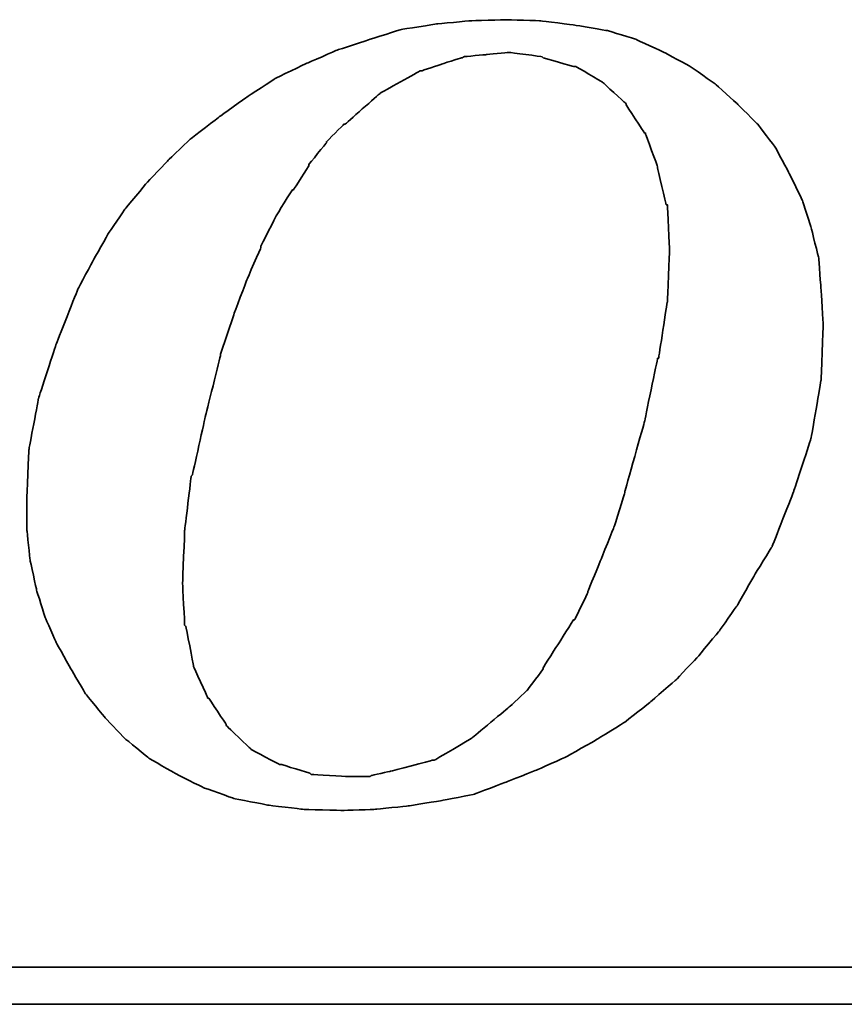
# Model space of a CAD drawing. Header units: millimetres. Extents: x 244 to 523, y -665 to -586.
# Tile 43 of 49: x 457.83 to 459.48, y -638.82 to -636.84. Entities that reach past the tile are written whole.
import ezdxf

# ---------------------------------------------------------------- set-up
doc = ezdxf.new("R2010")
doc.units = ezdxf.units.MM
doc.header["$LTSCALE"] = 0.1
doc.layers.add('DIM', color=4, linetype='CONTINUOUS')
doc.layers.add('layer 1', color=7, linetype='CONTINUOUS')

# ---------------------------------------------------------------- blocks, each defined once
blk = doc.blocks.new('TBI MOTION logo(完整正式版)')
at = {"layer": 'layer 1', "color": 22, "lineweight": 35}
for points, knots in [([(35.79625, -6.98375), (35.79625, -6.98375), (36.23125, -7.43875), (36.23125, -7.43875), (36.23125, -7.43875), (36.23125, -7.43875), (36.75625, -7.87125), (36.75625, -7.87125), (36.75625, -7.87125), (36.75625, -7.87125), (37.33125, -8.20375), (37.33125, -8.20375), (37.33125, -8.20375), (37.33125, -8.20375), (37.95625, -8.51875), (37.95625, -8.51875), (37.95625, -8.51875), (37.95625, -8.51875), (38.62625, -8.75875), (38.62625, -8.75875), (38.62625, -8.75875), (38.62625, -8.75875), (39.37125, -8.90375), (39.37125, -8.90375), (39.37125, -8.90375), (39.37125, -8.90375), (40.14125, -8.99875), (40.14125, -8.99875), (40.14125, -8.99875), (40.14125, -8.99875), (41.02625, -9.02375), (41.02625, -9.02375), (41.02625, -9.02375), (41.02625, -9.02375), (41.74625, -8.99875), (41.74625, -8.99875), (41.74625, -8.99875), (41.74625, -8.99875), (42.46625, -8.92375), (42.46625, -8.92375), (42.46625, -8.92375), (42.46625, -8.92375), (43.21125, -8.80625), (43.21125, -8.80625), (43.21125, -8.80625), (43.21125, -8.80625), (43.93125, -8.66375), (43.93125, -8.66375), (43.93125, -8.66375), (43.93125, -8.66375), (44.62625, -8.39875), (44.62625, -8.39875), (44.62625, -8.39875), (44.62625, -8.39875), (45.29625, -8.13375), (45.29625, -8.13375), (45.29625, -8.13375), (45.29625, -8.13375), (45.94625, -7.84375), (45.94625, -7.84375), (45.94625, -7.84375), (45.94625, -7.84375), (46.61625, -7.46375), (46.61625, -7.46375), (46.61625, -7.46375), (46.61625, -7.46375), (47.24125, -7.07875), (47.24125, -7.07875), (47.24125, -7.07875), (47.24125, -7.07875), (47.81625, -6.62375), (47.81625, -6.62375), (47.81625, -6.62375), (47.81625, -6.62375), (48.36875, -6.14375), (48.36875, -6.14375), (48.36875, -6.14375), (48.36875, -6.14375), (48.84625, -5.64125), (48.84625, -5.64125), (48.84625, -5.64125), (48.84625, -5.64125), (49.32625, -5.06375), (49.32625, -5.06375), (49.32625, -5.06375), (49.32625, -5.06375), (49.71125, -4.51374), (49.71125, -4.51374), (49.71125, -4.51374), (49.71125, -4.51374), (50.09625, -3.83874), (50.09625, -3.83874), (50.09625, -3.83874), (50.09625, -3.83874), (50.48125, -3.21374), (50.48125, -3.21374), (50.48125, -3.21374), (50.48125, -3.21374), (50.96125, -1.99125), (50.96125, -1.99125), (50.96125, -1.99125), (50.96125, -1.99125), (51.34375, -0.81875), (51.34375, -0.81875), (51.34375, -0.81875), (51.34375, -0.81875), (51.56125, 0.45624), (51.56125, 0.45624), (51.56125, 0.45624), (51.56125, 0.45624), (51.60625, 1.67624), (51.60625, 1.67624), (51.60625, 1.67624), (51.60625, 1.67624), (51.56125, 2.44625), (51.56125, 2.44625), (51.56125, 2.44625), (51.56125, 2.44625), (51.51125, 3.14125), (51.51125, 3.14125), (51.51125, 3.14125), (51.51125, 3.14125), (51.34375, 3.81125), (51.34375, 3.81125), (51.34375, 3.81125), (51.34375, 3.81125), (51.15125, 4.41125), (51.15125, 4.41125), (51.15125, 4.41125), (51.15125, 4.41125), (50.86125, 5.01125), (50.86125, 5.01125), (50.86125, 5.01125), (50.86125, 5.01125), (50.55125, 5.58875), (50.55125, 5.58875), (50.55125, 5.58875), (50.55125, 5.58875), (50.16625, 6.09125), (50.16625, 6.09125), (50.16625, 6.09125), (50.16625, 6.09125), (49.71125, 6.54875), (49.71125, 6.54875), (49.71125, 6.54875), (49.71125, 6.54875), (49.23125, 6.98125), (49.23125, 6.98125), (49.23125, 6.98125), (49.23125, 6.98125), (48.67875, 7.36625), (48.67875, 7.36625), (48.67875, 7.36625), (48.67875, 7.36625), (48.10375, 7.67625), (48.10375, 7.67625), (48.10375, 7.67625), (48.10375, 7.67625), (47.48125, 7.96375), (47.48125, 7.96375), (47.48125, 7.96375), (47.48125, 7.96375), (46.85625, 8.15625), (46.85625, 8.15625), (46.85625, 8.15625), (46.85625, 8.15625), (46.13625, 8.27624), (46.13625, 8.27624), (46.13625, 8.27624), (46.13625, 8.27624), (45.39125, 8.37125), (45.39125, 8.37125), (45.39125, 8.37125), (45.39125, 8.37125), (44.62625, 8.39624), (44.62625, 8.39624), (44.62625, 8.39624), (44.62625, 8.39624), (43.83625, 8.37125), (43.83625, 8.37125), (43.83625, 8.37125), (43.83625, 8.37125), (43.09125, 8.30125), (43.09125, 8.30125), (43.09125, 8.30125), (43.09125, 8.30125), (42.32125, 8.18125), (42.32125, 8.18125), (42.32125, 8.18125), (42.32125, 8.18125), (41.62875, 7.96375), (41.62875, 7.96375), (41.62875, 7.96375), (41.62875, 7.96375), (40.90625, 7.72625), (40.90625, 7.72625), (40.90625, 7.72625), (40.90625, 7.72625), (40.23624, 7.43625), (40.23624, 7.43625), (40.23624, 7.43625), (40.23624, 7.43625), (39.54124, 7.10125), (39.54124, 7.10125), (39.54124, 7.10125), (39.54124, 7.10125), (38.91625, 6.69125), (38.91625, 6.69125), (38.91625, 6.69125), (38.91625, 6.69125), (38.31625, 6.26125), (38.31625, 6.26125), (38.31625, 6.26125), (38.31625, 6.26125), (37.69125, 5.78125), (37.69125, 5.78125), (37.69125, 5.78125), (37.69125, 5.78125), (37.18625, 5.30125), (37.18625, 5.30125), (37.18625, 5.30125), (37.18625, 5.30125), (36.70625, 4.79624), (36.70625, 4.79624), (36.70625, 4.79624), (36.70625, 4.79624), (36.23125, 4.22125), (36.23125, 4.22125), (36.23125, 4.22125), (36.23125, 4.22125), (35.87124, 3.69375), (35.87124, 3.69375), (35.87124, 3.69375), (35.87124, 3.69375), (35.53125, 3.09125), (35.53125, 3.09125), (35.53125, 3.09125), (35.53125, 3.09125), (35.19875, 2.47125), (35.19875, 2.47125), (35.19875, 2.47125), (35.19875, 2.47125), (34.71625, 1.24625), (34.71625, 1.24625), (34.71625, 1.24625), (34.71625, 1.24625), (34.33125, 0.06874), (34.33125, 0.06874), (34.33125, 0.06874), (34.33125, 0.06874), (34.11625, -1.07875), (34.11625, -1.07875), (34.11625, -1.07875), (34.11625, -1.07875), (34.07125, -2.15875), (34.07125, -2.15875), (34.07125, -2.15875), (34.07125, -2.15875), (34.07125, -2.85375), (34.07125, -2.85375), (34.07125, -2.85375), (34.07125, -2.85375), (34.14125, -3.50375), (34.14125, -3.50375), (34.14125, -3.50375), (34.14125, -3.50375), (34.28625, -4.17375), (34.28625, -4.17375), (34.28625, -4.17375), (34.28625, -4.17375), (34.47625, -4.77624), (34.47625, -4.77624), (34.47625, -4.77624), (34.47625, -4.77624), (34.71625, -5.32625), (34.71625, -5.32625), (34.71625, -5.32625), (34.71625, -5.32625), (35.05375, -5.92875), (35.05375, -5.92875), (35.05375, -5.92875), (35.05375, -5.92875), (35.36375, -6.45375), (35.36375, -6.45375), (35.36375, -6.45375), (35.36375, -6.45375), (35.79625, -6.98375), (35.79625, -6.98375)], [0, 0, 0, 0, 0.01388889, 0.01388889, 0.01388889, 0.0138889, 0.02777778, 0.02777778, 0.02777778, 0.02777779, 0.04166667, 0.04166667, 0.04166667, 0.04166668, 0.05555556, 0.05555556, 0.05555556, 0.05555557, 0.06944444, 0.06944444, 0.06944444, 0.06944445, 0.08333333, 0.08333333, 0.08333333, 0.08333334, 0.09722222, 0.09722222, 0.09722222, 0.09722223, 0.11111111, 0.11111111, 0.11111111, 0.11111112, 0.125, 0.125, 0.125, 0.12500001, 0.13888889, 0.13888889, 0.13888889, 0.1388889, 0.15277778, 0.15277778, 0.15277778, 0.15277779, 0.16666667, 0.16666667, 0.16666667, 0.16666668, 0.18055556, 0.18055556, 0.18055556, 0.18055557, 0.19444444, 0.19444444, 0.19444444, 0.19444445, 0.20833333, 0.20833333, 0.20833333, 0.20833334, 0.22222222, 0.22222222, 0.22222222, 0.22222223, 0.23611111, 0.23611111, 0.23611111, 0.23611112, 0.25, 0.25, 0.25, 0.25000001, 0.26388889, 0.26388889, 0.26388889, 0.2638889, 0.27777778, 0.27777778, 0.27777778, 0.27777779, 0.29166667, 0.29166667, 0.29166667, 0.29166668, 0.30555556, 0.30555556, 0.30555556, 0.30555557, 0.31944444, 0.31944444, 0.31944444, 0.31944445, 0.33333333, 0.33333333, 0.33333333, 0.33333334, 0.34722222, 0.34722222, 0.34722222, 0.34722223, 0.36111111, 0.36111111, 0.36111111, 0.36111112, 0.375, 0.375, 0.375, 0.37500001, 0.38888889, 0.38888889, 0.38888889, 0.3888889, 0.40277778, 0.40277778, 0.40277778, 0.40277779, 0.41666667, 0.41666667, 0.41666667, 0.41666668, 0.43055556, 0.43055556, 0.43055556, 0.43055557, 0.44444444, 0.44444444, 0.44444444, 0.44444445, 0.45833333, 0.45833333, 0.45833333, 0.45833334, 0.47222222, 0.47222222, 0.47222222, 0.47222223, 0.48611111, 0.48611111, 0.48611111, 0.48611112, 0.5, 0.5, 0.5, 0.50000001, 0.51388889, 0.51388889, 0.51388889, 0.5138889, 0.52777778, 0.52777778, 0.52777778, 0.52777779, 0.54166667, 0.54166667, 0.54166667, 0.54166668, 0.55555556, 0.55555556, 0.55555556, 0.55555557, 0.56944444, 0.56944444, 0.56944444, 0.56944445, 0.58333333, 0.58333333, 0.58333333, 0.58333334, 0.59722222, 0.59722222, 0.59722222, 0.59722223, 0.61111111, 0.61111111, 0.61111111, 0.61111112, 0.625, 0.625, 0.625, 0.62500001, 0.63888889, 0.63888889, 0.63888889, 0.6388889, 0.65277778, 0.65277778, 0.65277778, 0.65277779, 0.66666667, 0.66666667, 0.66666667, 0.66666668, 0.68055556, 0.68055556, 0.68055556, 0.68055557, 0.69444444, 0.69444444, 0.69444444, 0.69444445, 0.70833333, 0.70833333, 0.70833333, 0.70833334, 0.72222222, 0.72222222, 0.72222222, 0.72222223, 0.73611111, 0.73611111, 0.73611111, 0.73611112, 0.75, 0.75, 0.75, 0.75000001, 0.76388889, 0.76388889, 0.76388889, 0.7638889, 0.77777778, 0.77777778, 0.77777778, 0.77777779, 0.79166667, 0.79166667, 0.79166667, 0.79166668, 0.80555556, 0.80555556, 0.80555556, 0.80555557, 0.81944444, 0.81944444, 0.81944444, 0.81944445, 0.83333333, 0.83333333, 0.83333333, 0.83333334, 0.84722222, 0.84722222, 0.84722222, 0.84722223, 0.86111111, 0.86111111, 0.86111111, 0.86111112, 0.875, 0.875, 0.875, 0.87500001, 0.88888889, 0.88888889, 0.88888889, 0.8888889, 0.90277778, 0.90277778, 0.90277778, 0.90277779, 0.91666667, 0.91666667, 0.91666667, 0.91666668, 0.93055556, 0.93055556, 0.93055556, 0.93055557, 0.94444444, 0.94444444, 0.94444444, 0.94444445, 0.95833333, 0.95833333, 0.95833333, 0.95833334, 0.97222222, 0.97222222, 0.97222222, 0.97222223, 0.98611111, 0.98611111, 0.98611111, 0.98611112, 1, 1, 1, 1]), ([(38.33875, 1.03124), (38.33875, 1.03124), (38.62625, 1.89625), (38.62625, 1.89625), (38.62625, 1.89625), (38.62625, 1.89625), (38.91625, 2.66375), (38.91625, 2.66375), (38.91625, 2.66375), (38.91625, 2.66375), (39.22625, 3.38125), (39.22625, 3.38125), (39.22625, 3.38125), (39.22625, 3.38125), (39.22625, 3.40624), (39.22625, 3.40624), (39.22625, 3.40624), (39.22625, 3.40624), (39.56124, 4.07624), (39.56124, 4.07624), (39.56124, 4.07624), (39.56124, 4.07624), (39.92125, 4.65125), (39.92125, 4.65125), (39.92125, 4.65125), (39.92125, 4.65125), (39.94625, 4.65125), (39.94625, 4.65125), (39.94625, 4.65125), (39.94625, 4.65125), (40.28125, 5.17875), (40.28125, 5.17875), (40.28125, 5.17875), (40.28125, 5.17875), (40.28125, 5.20375), (40.28125, 5.20375), (40.28125, 5.20375), (40.28125, 5.20375), (40.66875, 5.68625), (40.66875, 5.68625), (40.66875, 5.68625), (40.66875, 5.68625), (40.66875, 5.70625), (40.66875, 5.70625), (40.66875, 5.70625), (40.66875, 5.70625), (41.05124, 6.09125), (41.05124, 6.09125), (41.05124, 6.09125), (41.05124, 6.09125), (41.07625, 6.09125), (41.07625, 6.09125), (41.07625, 6.09125), (41.07625, 6.09125), (41.84125, 6.76625), (41.84125, 6.76625), (41.84125, 6.76625), (41.84125, 6.76625), (41.86625, 6.78625), (41.86625, 6.78625), (41.86625, 6.78625), (41.86625, 6.78625), (42.73125, 7.26624), (42.73125, 7.26624), (42.73125, 7.26624), (42.73125, 7.26624), (42.75625, 7.26624), (42.75625, 7.26624), (42.75625, 7.26624), (42.75625, 7.26624), (43.18625, 7.41125), (43.18625, 7.41125), (43.18625, 7.41125), (43.18625, 7.41125), (43.64125, 7.55625), (43.64125, 7.55625), (43.64125, 7.55625), (43.64125, 7.55625), (43.66625, 7.55625), (43.66625, 7.55625), (43.66625, 7.55625), (43.66625, 7.55625), (43.69125, 7.58124), (43.69125, 7.58124), (43.69125, 7.58124), (43.69125, 7.58124), (44.19125, 7.62625), (44.19125, 7.62625), (44.19125, 7.62625), (44.19125, 7.62625), (44.67125, 7.67625), (44.67125, 7.67625), (44.67125, 7.67625), (44.67125, 7.67625), (44.69625, 7.67625), (44.69625, 7.67625), (44.69625, 7.67625), (44.69625, 7.67625), (45.41875, 7.58124), (45.41875, 7.58124), (45.41875, 7.58124), (45.41875, 7.58124), (45.44125, 7.55625), (45.44125, 7.55625), (45.44125, 7.55625), (45.44125, 7.55625), (46.11125, 7.36625), (46.11125, 7.36625), (46.11125, 7.36625), (46.11125, 7.36625), (46.13625, 7.36625), (46.13625, 7.36625), (46.13625, 7.36625), (46.13625, 7.36625), (46.15875, 7.36625), (46.15875, 7.36625), (46.15875, 7.36625), (46.15875, 7.36625), (46.73625, 7.02624), (46.73625, 7.02624), (46.73625, 7.02624), (46.73625, 7.02624), (46.76125, 7.00624), (46.76125, 7.00624), (46.76125, 7.00624), (46.76125, 7.00624), (47.24125, 6.57124), (47.24125, 6.57124), (47.24125, 6.57124), (47.24125, 6.57124), (47.26625, 6.54875), (47.26625, 6.54875), (47.26625, 6.54875), (47.26625, 6.54875), (47.26625, 6.52375), (47.26625, 6.52375), (47.26625, 6.52375), (47.26625, 6.52375), (47.67375, 5.89875), (47.67375, 5.89875), (47.67375, 5.89875), (47.67375, 5.89875), (47.69625, 5.89875), (47.69625, 5.89875), (47.69625, 5.89875), (47.69625, 5.89875), (47.69625, 5.87625), (47.69625, 5.87625), (47.69625, 5.87625), (47.69625, 5.87625), (47.96125, 5.15625), (47.96125, 5.15625), (47.96125, 5.15625), (47.96125, 5.15625), (47.96125, 5.13125), (47.96125, 5.13125), (47.96125, 5.13125), (47.96125, 5.13125), (48.15125, 4.31875), (48.15125, 4.31875), (48.15125, 4.31875), (48.15125, 4.31875), (48.17625, 4.31875), (48.17625, 4.31875), (48.17625, 4.31875), (48.17625, 4.31875), (48.17625, 4.29125), (48.17625, 4.29125), (48.17625, 4.29125), (48.17625, 4.29125), (48.22625, 3.33125), (48.22625, 3.33125), (48.22625, 3.33125), (48.22625, 3.33125), (48.22625, 3.30875), (48.22625, 3.30875), (48.22625, 3.30875), (48.22625, 3.30875), (48.17625, 2.20624), (48.17625, 2.20624), (48.17625, 2.20624), (48.17625, 2.20624), (48.17625, 2.18124), (48.17625, 2.18124), (48.17625, 2.18124), (48.17625, 2.18124), (47.98375, 0.93624), (47.98375, 0.93624), (47.98375, 0.93624), (47.98375, 0.93624), (47.96125, 0.93624), (47.96125, 0.93624), (47.96125, 0.93624), (47.96125, 0.93624), (47.67375, -0.45874), (47.67375, -0.45874), (47.67375, -0.45874), (47.67375, -0.45874), (47.24125, -1.99125), (47.24125, -1.99125), (47.24125, -1.99125), (47.24125, -1.99125), (47.24125, -2.01874), (47.24125, -2.01874), (47.24125, -2.01874), (47.24125, -2.01874), (47.00125, -2.78375), (47.00125, -2.78375), (47.00125, -2.78375), (47.00125, -2.78375), (46.71125, -3.50375), (46.71125, -3.50375), (46.71125, -3.50375), (46.71125, -3.50375), (46.42625, -4.19875), (46.42625, -4.19875), (46.42625, -4.19875), (46.42625, -4.19875), (46.42625, -4.22375), (46.42625, -4.22375), (46.42625, -4.22375), (46.42625, -4.22375), (46.13625, -4.82374), (46.13625, -4.82374), (46.13625, -4.82374), (46.13625, -4.82374), (46.11125, -4.82374), (46.11125, -4.82374), (46.11125, -4.82374), (46.11125, -4.82374), (45.77625, -5.35125), (45.77625, -5.35125), (45.77625, -5.35125), (45.77625, -5.35125), (45.44125, -5.87875), (45.44125, -5.87875), (45.44125, -5.87875), (45.44125, -5.87875), (45.44125, -5.90375), (45.44125, -5.90375), (45.44125, -5.90375), (45.44125, -5.90375), (45.10625, -6.35875), (45.10625, -6.35875), (45.10625, -6.35875), (45.10625, -6.35875), (45.08125, -6.38375), (45.08125, -6.38375), (45.08125, -6.38375), (45.08125, -6.38375), (44.69625, -6.74375), (44.69625, -6.74375), (44.69625, -6.74375), (44.69625, -6.74375), (43.88375, -7.41625), (43.88375, -7.41625), (43.88375, -7.41625), (43.88375, -7.41625), (43.85625, -7.43875), (43.85625, -7.43875), (43.85625, -7.43875), (43.85625, -7.43875), (43.04125, -7.91875), (43.04125, -7.91875), (43.04125, -7.91875), (43.04125, -7.91875), (43.01625, -7.91875), (43.01625, -7.91875), (43.01625, -7.91875), (43.01625, -7.91875), (42.99625, -7.91875), (42.99625, -7.91875), (42.99625, -7.91875), (42.99625, -7.91875), (42.08125, -8.15875), (42.08125, -8.15875), (42.08125, -8.15875), (42.08125, -8.15875), (41.65125, -8.25625), (41.65125, -8.25625), (41.65125, -8.25625), (41.65125, -8.25625), (41.62875, -8.27875), (41.62875, -8.27875), (41.62875, -8.27875), (41.62875, -8.27875), (41.60125, -8.27875), (41.60125, -8.27875), (41.60125, -8.27875), (41.60125, -8.27875), (41.12125, -8.27875), (41.12125, -8.27875), (41.12125, -8.27875), (41.12125, -8.27875), (40.35624, -8.23125), (40.35624, -8.23125), (40.35624, -8.23125), (40.35624, -8.23125), (40.33125, -8.23125), (40.33125, -8.23125), (40.33125, -8.23125), (40.33125, -8.23125), (40.30625, -8.20375), (40.30625, -8.20375), (40.30625, -8.20375), (40.30625, -8.20375), (39.68375, -8.01375), (39.68375, -8.01375), (39.68375, -8.01375), (39.68375, -8.01375), (39.66124, -8.01375), (39.66124, -8.01375), (39.66124, -8.01375), (39.66124, -8.01375), (39.63625, -8.01375), (39.63625, -8.01375), (39.63625, -8.01375), (39.63625, -8.01375), (39.01125, -7.67875), (39.01125, -7.67875), (39.01125, -7.67875), (39.01125, -7.67875), (38.98875, -7.65375), (38.98875, -7.65375), (38.98875, -7.65375), (38.98875, -7.65375), (38.48625, -7.17375), (38.48625, -7.17375), (38.48625, -7.17375), (38.48625, -7.17375), (38.45875, -7.14875), (38.45875, -7.14875), (38.45875, -7.14875), (38.45875, -7.14875), (38.45875, -7.12875), (38.45875, -7.12875), (38.45875, -7.12875), (38.45875, -7.12875), (38.07625, -6.54875), (38.07625, -6.54875), (38.07625, -6.54875), (38.07625, -6.54875), (38.05125, -6.54875), (38.05125, -6.54875), (38.05125, -6.54875), (38.05125, -6.54875), (38.05125, -6.52875), (38.05125, -6.52875), (38.05125, -6.52875), (38.05125, -6.52875), (37.74125, -5.85375), (37.74125, -5.85375), (37.74125, -5.85375), (37.74125, -5.85375), (37.74125, -5.82875), (37.74125, -5.82875), (37.74125, -5.82875), (37.74125, -5.82875), (37.57375, -4.96875), (37.57375, -4.96875), (37.57375, -4.96875), (37.57375, -4.96875), (37.54625, -4.94375), (37.54625, -4.94375), (37.54625, -4.94375), (37.54625, -4.94375), (37.50125, -4.03375), (37.50125, -4.03375), (37.50125, -4.03375), (37.50125, -4.03375), (37.50125, -4.00875), (37.50125, -4.00875), (37.50125, -4.00875), (37.50125, -4.00875), (37.54625, -2.85375), (37.54625, -2.85375), (37.54625, -2.85375), (37.54625, -2.85375), (37.69125, -1.65875), (37.69125, -1.65875), (37.69125, -1.65875), (37.69125, -1.65875), (37.71624, -1.63375), (37.71624, -1.63375), (37.71624, -1.63375), (37.71624, -1.63375), (38.00375, -0.33875), (38.00375, -0.33875), (38.00375, -0.33875), (38.00375, -0.33875), (38.33875, 1.00624), (38.33875, 1.00624), (38.33875, 1.00624), (38.33875, 1.00624), (38.33875, 1.03124), (38.33875, 1.03124)], [0, 0, 0, 0, 0.01010101, 0.01010101, 0.01010101, 0.01010102, 0.02020202, 0.02020202, 0.02020202, 0.02020203, 0.03030303, 0.03030303, 0.03030303, 0.03030304, 0.04040404, 0.04040404, 0.04040404, 0.04040405, 0.05050505, 0.05050505, 0.05050505, 0.05050506, 0.06060606, 0.06060606, 0.06060606, 0.06060607, 0.07070707, 0.07070707, 0.07070707, 0.07070708, 0.08080808, 0.08080808, 0.08080808, 0.08080809, 0.09090909, 0.09090909, 0.09090909, 0.0909091, 0.1010101, 0.1010101, 0.1010101, 0.10101011, 0.11111111, 0.11111111, 0.11111111, 0.11111112, 0.12121212, 0.12121212, 0.12121212, 0.12121213, 0.13131313, 0.13131313, 0.13131313, 0.13131314, 0.14141414, 0.14141414, 0.14141414, 0.14141415, 0.15151515, 0.15151515, 0.15151515, 0.15151516, 0.16161616, 0.16161616, 0.16161616, 0.16161617, 0.17171717, 0.17171717, 0.17171717, 0.17171718, 0.18181818, 0.18181818, 0.18181818, 0.18181819, 0.19191919, 0.19191919, 0.19191919, 0.1919192, 0.2020202, 0.2020202, 0.2020202, 0.20202021, 0.21212121, 0.21212121, 0.21212121, 0.21212122, 0.22222222, 0.22222222, 0.22222222, 0.22222223, 0.23232323, 0.23232323, 0.23232323, 0.23232324, 0.24242424, 0.24242424, 0.24242424, 0.24242425, 0.25252525, 0.25252525, 0.25252525, 0.25252526, 0.26262626, 0.26262626, 0.26262626, 0.26262627, 0.27272727, 0.27272727, 0.27272727, 0.27272728, 0.28282828, 0.28282828, 0.28282828, 0.28282829, 0.29292929, 0.29292929, 0.29292929, 0.2929293, 0.3030303, 0.3030303, 0.3030303, 0.30303031, 0.31313131, 0.31313131, 0.31313131, 0.31313132, 0.32323232, 0.32323232, 0.32323232, 0.32323233, 0.33333333, 0.33333333, 0.33333333, 0.33333334, 0.34343434, 0.34343434, 0.34343434, 0.34343435, 0.35353535, 0.35353535, 0.35353535, 0.35353536, 0.36363636, 0.36363636, 0.36363636, 0.36363637, 0.37373737, 0.37373737, 0.37373737, 0.37373738, 0.38383838, 0.38383838, 0.38383838, 0.38383839, 0.39393939, 0.39393939, 0.39393939, 0.3939394, 0.4040404, 0.4040404, 0.4040404, 0.40404041, 0.41414141, 0.41414141, 0.41414141, 0.41414142, 0.42424242, 0.42424242, 0.42424242, 0.42424243, 0.43434343, 0.43434343, 0.43434343, 0.43434344, 0.44444444, 0.44444444, 0.44444444, 0.44444445, 0.45454545, 0.45454545, 0.45454545, 0.45454546, 0.46464646, 0.46464646, 0.46464646, 0.46464647, 0.47474747, 0.47474747, 0.47474747, 0.47474748, 0.48484848, 0.48484848, 0.48484848, 0.48484849, 0.49494949, 0.49494949, 0.49494949, 0.4949495, 0.50505051, 0.50505051, 0.50505051, 0.50505052, 0.51515152, 0.51515152, 0.51515152, 0.51515153, 0.52525253, 0.52525253, 0.52525253, 0.52525254, 0.53535354, 0.53535354, 0.53535354, 0.53535355, 0.54545455, 0.54545455, 0.54545455, 0.54545456, 0.55555556, 0.55555556, 0.55555556, 0.55555557, 0.56565657, 0.56565657, 0.56565657, 0.56565658, 0.57575758, 0.57575758, 0.57575758, 0.57575759, 0.58585859, 0.58585859, 0.58585859, 0.5858586, 0.5959596, 0.5959596, 0.5959596, 0.59595961, 0.60606061, 0.60606061, 0.60606061, 0.60606062, 0.61616162, 0.61616162, 0.61616162, 0.61616163, 0.62626263, 0.62626263, 0.62626263, 0.62626264, 0.63636364, 0.63636364, 0.63636364, 0.63636365, 0.64646465, 0.64646465, 0.64646465, 0.64646466, 0.65656566, 0.65656566, 0.65656566, 0.65656567, 0.66666667, 0.66666667, 0.66666667, 0.66666668, 0.67676768, 0.67676768, 0.67676768, 0.67676769, 0.68686869, 0.68686869, 0.68686869, 0.6868687, 0.6969697, 0.6969697, 0.6969697, 0.69696971, 0.70707071, 0.70707071, 0.70707071, 0.70707072, 0.71717172, 0.71717172, 0.71717172, 0.71717173, 0.72727273, 0.72727273, 0.72727273, 0.72727274, 0.73737374, 0.73737374, 0.73737374, 0.73737375, 0.74747475, 0.74747475, 0.74747475, 0.74747476, 0.75757576, 0.75757576, 0.75757576, 0.75757577, 0.76767677, 0.76767677, 0.76767677, 0.76767678, 0.77777778, 0.77777778, 0.77777778, 0.77777779, 0.78787879, 0.78787879, 0.78787879, 0.7878788, 0.7979798, 0.7979798, 0.7979798, 0.79797981, 0.80808081, 0.80808081, 0.80808081, 0.80808082, 0.81818182, 0.81818182, 0.81818182, 0.81818183, 0.82828283, 0.82828283, 0.82828283, 0.82828284, 0.83838384, 0.83838384, 0.83838384, 0.83838385, 0.84848485, 0.84848485, 0.84848485, 0.84848486, 0.85858586, 0.85858586, 0.85858586, 0.85858587, 0.86868687, 0.86868687, 0.86868687, 0.86868688, 0.87878788, 0.87878788, 0.87878788, 0.87878789, 0.88888889, 0.88888889, 0.88888889, 0.8888889, 0.8989899, 0.8989899, 0.8989899, 0.89898991, 0.90909091, 0.90909091, 0.90909091, 0.90909092, 0.91919192, 0.91919192, 0.91919192, 0.91919193, 0.92929293, 0.92929293, 0.92929293, 0.92929294, 0.93939394, 0.93939394, 0.93939394, 0.93939395, 0.94949495, 0.94949495, 0.94949495, 0.94949496, 0.95959596, 0.95959596, 0.95959596, 0.95959597, 0.96969697, 0.96969697, 0.96969697, 0.96969698, 0.97979798, 0.97979798, 0.97979798, 0.97979799, 0.98989899, 0.98989899, 0.98989899, 0.989899, 1, 1, 1, 1]), ([(75.90875, -9.47875), (75.90875, -9.47875), (75.90875, -12.28625), (75.90875, -12.28625), (75.90875, -12.28625), (75.90875, -12.28625), (75.90875, -12.47875), (75.90875, -12.47875), (75.90875, -12.47875), (75.90875, -12.47875), (75.71625, -12.47875), (75.71625, -12.47875), (75.71625, -12.47875), (75.71625, -12.47875), (-88.32875, -12.47875), (-88.32875, -12.47875), (-88.32875, -12.47875), (-88.32875, -12.47875), (-88.32875, -13.29375), (-88.32875, -13.29375), (-88.32875, -13.29375), (-88.32875, -13.29375), (82.89125, -13.29375), (82.89125, -13.29375), (82.89125, -13.29375), (82.89125, -13.29375), (75.90875, -9.47875), (75.90875, -9.47875)], [0, 0, 0, 0, 0.14285714, 0.14285714, 0.14285714, 0.14285715, 0.28571429, 0.28571429, 0.28571429, 0.2857143, 0.42857143, 0.42857143, 0.42857143, 0.42857144, 0.57142857, 0.57142857, 0.57142857, 0.57142858, 0.71428571, 0.71428571, 0.71428571, 0.71428572, 0.85714286, 0.85714286, 0.85714286, 0.85714287, 1, 1, 1, 1])]:
    blk.add_open_spline(points, degree=3, knots=knots, dxfattribs=at)

msp = doc.modelspace()

# ---------------------------------------------------------------- block references
at = {"layer": 'DIM', "color": 0, "xscale": 0.0912171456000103, "yscale": 0.0912171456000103, "zscale": 0.0912171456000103}
msp.add_blockref('TBI MOTION logo(完整正式版)', (454.7344, -637.6088), dxfattribs=at)

doc.saveas('drawing.dxf')
